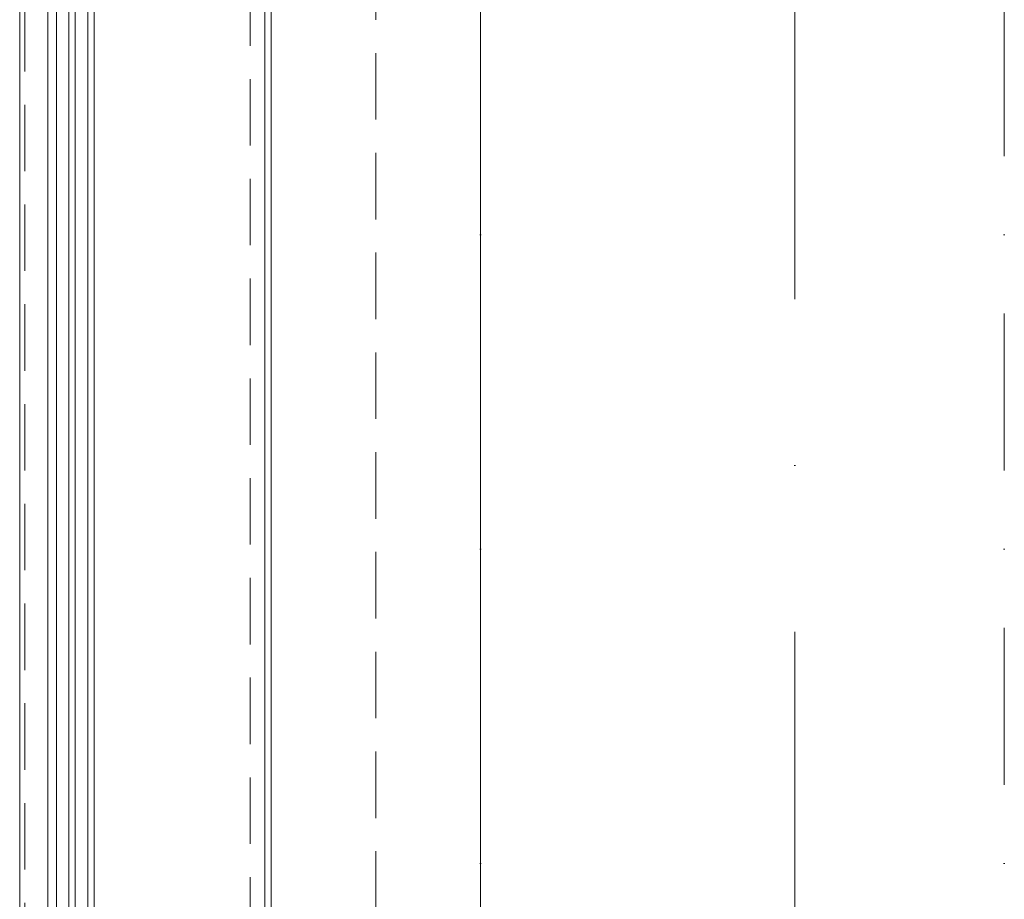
# Model space of a CAD drawing. Header units: millimetres. Extents: x 213386 to 459888, y 74252 to 208052.
# Tile 99 of 256: x 373037 to 373977, y 160328 to 161168. Entities that reach past the tile are written whole.
import ezdxf

# ---------------------------------------------------------------- set-up
doc = ezdxf.new("R2010")
doc.units = ezdxf.units.MM
for name, pattern in [('CK_Čerchovaná 50', [6, 3, -1.5, 0, -1.5]), ('ČERCHOVANÁ', [25.4, 12.7, -6.35, 0, -6.35]), ('ČÁRKOVANÁ', [19.05, 12.7, -6.35]), ('ČÁRKOVANÁ01-01', [2, 1, -1])]:
    doc.linetypes.add(name, pattern=pattern)
for name, color, linetype, lineweight in [('FASÁDA DETAILNÍ', 255, 'Continuous', 0), ('NOVÁ TENKÁ', 255, 'Continuous', 0), ('OSY', 255, 'Continuous', 0), ('TENKA', 255, 'Continuous', 0)]:
    doc.layers.add(name, color=color, linetype=linetype, lineweight=lineweight)

msp = doc.modelspace()

# ---------------------------------------------------------------- linework, layer by layer
at = {"layer": 'FASÁDA DETAILNÍ'}
for p, q in [((373036.638, 145492.154), (373036.638, 169172.154)), ((373063.638, 145492.154), (373063.638, 169172.154)), ((373063.638, 155177.655), (373063.638, 169172.154)), ((373071.638, 169172.154), (373071.638, 145492.154)), ((373071.638, 169172.154), (373071.638, 155177.655)), ((373083.638, 145492.154), (373083.638, 169172.154)), ((373083.638, 155177.655), (373083.638, 169172.154)), ((373089.638, 169172.154), (373089.638, 145492.154)), ((373089.638, 169172.154), (373089.638, 155177.655)), ((373101.638, 145492.154), (373101.638, 169172.154)), ((373101.638, 155177.655), (373101.638, 169172.154)), ((373107.638, 169172.154), (373107.638, 145492.154)), ((373107.638, 169172.154), (373107.638, 155177.655)), ((373276.638, 145732.154), (373276.638, 168932.154)), ((373270.638, 161875.654), (373270.638, 159988.654)), ((373063.638, 159977.655), (373063.638, 160940.266)), ((373071.638, 160940.266), (373071.638, 159977.655)), ((373083.638, 159977.655), (373083.638, 160940.266)), ((373089.638, 160940.266), (373089.638, 159977.655)), ((373101.638, 159977.655), (373101.638, 160940.266)), ((373107.638, 160940.266), (373107.638, 159977.655))]:
    msp.add_line(p, q, dxfattribs=at)
at = {"layer": 'FASÁDA DETAILNÍ', "linetype": 'ČÁRKOVANÁ', "ltscale": 5}
for p, q in [((373041.638, 145497.154), (373041.638, 169167.154)), ((373256.638, 145712.154), (373256.638, 168952.154)), ((373376.638, 145832.154), (373376.638, 168832.154))]:
    msp.add_line(p, q, dxfattribs=at)
at = {"layer": 'FASÁDA DETAILNÍ', "ltscale": 5}
msp.add_lwpolyline([(373969.138, 145732.154), (373969.138, 145932.154), (373476.638, 145932.154), (373476.638, 168732.154), (373969.14, 168732.154), (373969.14, 168932.154)], dxfattribs=at)
at = {"layer": 'NOVÁ TENKÁ', "linetype": 'ČÁRKOVANÁ01-01', "ltscale": 250}
msp.add_lwpolyline([(373476.638, 152232.154), (373476.638, 152232.154), (373476.638, 152832.154), (373476.638, 152832.154), (373476.638, 157032.154), (373476.638, 157032.154), (373476.638, 157632.154), (373476.638, 157632.154), (373476.638, 161832.154), (373476.638, 161832.154), (373476.638, 162432.154), (373476.638, 162432.154), (373476.638, 167232.154)], dxfattribs=at)
at = {"layer": 'OSY', "linetype": 'ČERCHOVANÁ', "ltscale": 25}
msp.add_line((373776.638, 170109.563), (373776.638, 145530.044), dxfattribs=at)
at = {"layer": 'TENKA', "linetype": 'CK_Čerchovaná 50', "ltscale": 50}
for p, q in [((373476.638, 145732.154), (373476.638, 168932.154)), ((373976.638, 145732.154), (373976.638, 168482.154))]:
    msp.add_line(p, q, dxfattribs=at)

doc.saveas('drawing.dxf')
